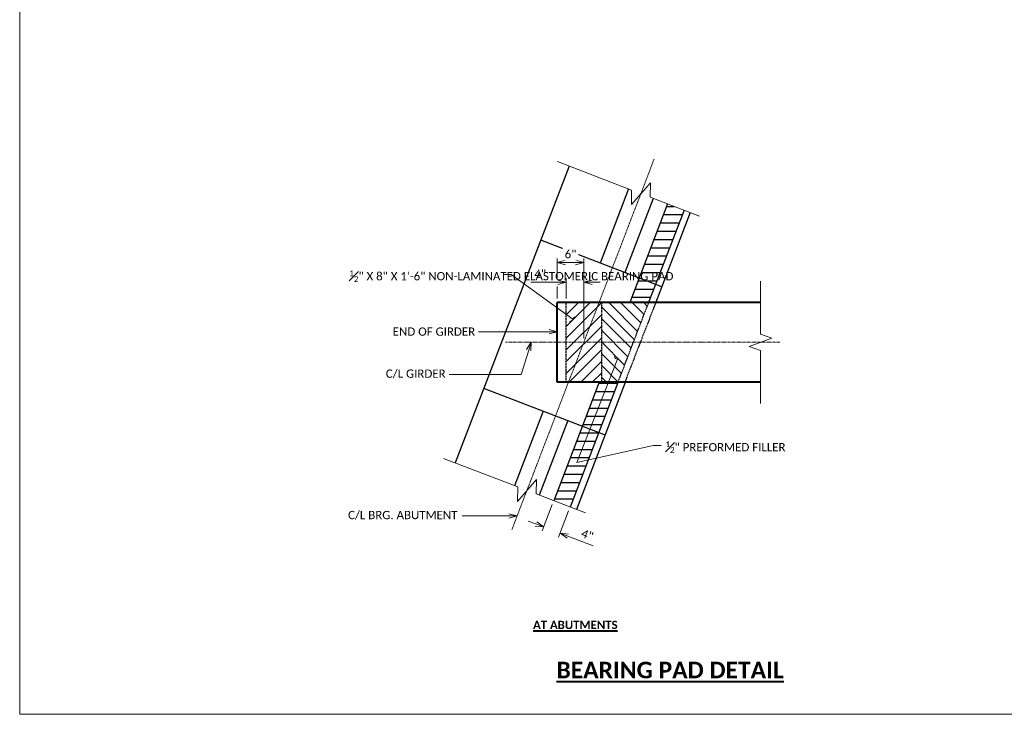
# Model space of a CAD drawing. Extents: x -24 to 2086, y -25 to 290.
# Tile 1 of 10: x -24 to 199, y -25 to 133. Entities that reach past the tile are written whole.
import ezdxf
from ezdxf import colors
from ezdxf.entities.mleader import LeaderData, LeaderLine
from ezdxf.math import Vec2, Vec3

# ---------------------------------------------------------------- set-up
doc = ezdxf.new("R2010")
doc.units = 0
doc.header["$MEASUREMENT"] = 0
doc.linetypes.add('Wisdot2', pattern=[0.125, 0.0625, -0.0625])
doc.linetypes.add('Wisdot4', pattern=[0.28125, 0.125, -0.0625, 0.03125, -0.0625])
for name, color, linetype, lineweight in [('B_ANNO_BREAK', 7, 'Continuous', 18), ('B_ANNO_DIM', 7, 'Continuous', 18), ('B_ANNO_TEXT_TITLE', 7, 'Continuous', 40), ('B_CNTR', 1, 'Wisdot4', 18), ('B_CNTR_GIRD', 2, 'Wisdot4', 18), ('B_CONC_GIRD', 50, 'Continuous', 40), ('B_DETAIL_HIDDEN', 7, 'Wisdot2', 25)]:
    doc.layers.add(name, color=color, linetype=linetype, lineweight=lineweight)
doc.layers.add('B_ANNO_NOPLOT', color=47, linetype='Continuous', lineweight=18, plot=False)
doc.layers.add('B_CONC_ABUT', color=7, linetype='Continuous')
doc.layers.add('B_CONC_FILR', color=7, linetype='Continuous')
doc.styles.add('Annotative', font='calibri.ttf', dxfattribs={"height": 0.0625})
doc.styles.add('Subtitle', font='calibrib.ttf', dxfattribs={"height": 0.0625})
doc.styles.add('Title', font='calibrib.ttf', dxfattribs={"height": 0.125})
doc.dimstyles.new('Annotative', dxfattribs={"dimscale": 0, "dimtxt": 0.0625, "dimasz": 0.0625, "dimexe": 0.03125, "dimexo": 0.03125, "dimgap": 0.03125, "dimtad": 1, "dimdec": 3, "dimzin": 3, "dimdsep": 46, "dimlunit": 4, "dimtxsty": 'Annotative', "dimblk": 'OPEN30', "dimcen": 0.03125, "dimclrd": 256, "dimclre": 256, "dimclrt": 256, "dimaunit": 1, "dimadec": 0, "dimazin": 3, "dimtfac": 0.75, "dimtdec": 3, "dimtofl": 0, "dimtmove": 0, "dimatfit": 3, "dimldrblk": 'OPEN30', "dimfxl": 1, "dimtfill": 1, "dimfrac": 1, "dimtolj": 1, "dimtzin": 0, "dimlwd": -1, "dimlwe": -1, "dimarcsym": 0})

# ---------------------------------------------------------------- blocks, each defined once
blk = doc.blocks.new('_Open30')
at = {"color": 0, "linetype": 'ByBlock', "lineweight": -2}
for p, q in [((-1, 0.27), (0, 0)), ((0, 0), (-1, -0.27)), ((0, 0), (-1, 0))]:
    blk.add_line(p, q, dxfattribs=at)
blk = doc.blocks.new('_Integral')
at = {"color": 0, "linetype": 'ByBlock', "lineweight": -2}
for centre, start, end in [((0.44, 0.12), 129, 195), ((-0.44, -0.12), 309, 15)]:
    blk.add_arc(centre, 0.454, start, end, dxfattribs=at)
blk = doc.blocks.new('*D285')
at = {"layer": 'B_ANNO_DIM', "transparency": 16777216}
for p, q in [((120.74, -1025.64), (118.46, -1031.59)), ((124.47, -1027.07), (122.19, -1033.02)), ((117.04, -1030.04), (115.29, -1029.37)), ((124.28, -1032.82), (130.01, -1035.02))]:
    blk.add_line(p, q, dxfattribs=at)
at = {"layer": 'Defpoints', "color": 0, "transparency": 16777216}
for p in [(121.08, -1024.76), (124.81, -1026.2), (122.53, -1032.15)]:
    blk.add_point(p, dxfattribs=at)
at = {"layer": 'B_ANNO_DIM', "transparency": 16777216, "xscale": 1.875, "yscale": 1.875, "zscale": 1.875}
for p, rotation in [((118.79, -1030.71), 338.9912851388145), ((122.53, -1032.15), 158.9912851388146)]:
    blk.add_blockref('_Open30', p, dxfattribs=dict(at, rotation=rotation))
at = {"layer": 'B_ANNO_DIM', "transparency": 16777216, "insert": (128.69, -1032.5), "char_height": 1.875, "attachment_point": 5, "rotation": 338.9913, "style": 'Annotative', "bg_fill": 3, "box_fill_scale": 1.25, "bg_fill_color": 256, "bg_fill_true_color": 13158600, "bg_fill_transparency": 0}
blk.add_mtext('\\A1;4"', dxfattribs=at)
blk = doc.blocks.new('*D272')
at = {"layer": 'B_ANNO_DIM', "transparency": 16777216}
for p, q in [((122.01, -975.23), (115.88, -975.23)), ((123.89, -978.92), (123.89, -974.29)), ((127.9, -987.92), (127.9, -974.29)), ((129.77, -975.23), (131.65, -975.23))]:
    blk.add_line(p, q, dxfattribs=at)
at = {"layer": 'Defpoints', "color": 0, "transparency": 16777216}
for p in [(123.89, -975.23), (123.89, -979.85), (127.9, -988.85)]:
    blk.add_point(p, dxfattribs=at)
at = {"layer": 'B_ANNO_DIM', "transparency": 16777216, "xscale": 1.875, "yscale": 1.875, "zscale": 1.875}
blk.add_blockref('_Open30', (123.89, -975.23), dxfattribs=at)
at = {"layer": 'B_ANNO_DIM', "transparency": 16777216, "xscale": 1.875, "yscale": 1.875, "zscale": 1.875, "rotation": 180}
blk.add_blockref('_Open30', (127.9, -975.23), dxfattribs=at)
at = {"layer": 'B_ANNO_DIM', "transparency": 16777216, "insert": (118.01, -973.35), "char_height": 1.875, "attachment_point": 5, "style": 'Annotative', "bg_fill": 3, "box_fill_scale": 1.25, "bg_fill_color": 256, "bg_fill_true_color": 13158600, "bg_fill_transparency": 0}
blk.add_mtext('\\A1;4"', dxfattribs=at)
blk = doc.blocks.new('*D282')
at = {"layer": 'B_ANNO_DIM', "transparency": 16777216}
for p, q in [((121.9, -974.29), (121.9, -969.82)), ((126.02, -970.76), (123.77, -970.76)), ((127.9, -987.92), (127.9, -969.82)), ((121.9, -978.92), (121.9, -976.17))]:
    blk.add_line(p, q, dxfattribs=at)
at = {"layer": 'Defpoints', "color": 0, "transparency": 16777216}
for p in [(121.9, -970.76), (121.9, -979.85), (127.9, -988.85)]:
    blk.add_point(p, dxfattribs=at)
at = {"layer": 'B_ANNO_DIM', "transparency": 16777216, "xscale": 1.875, "yscale": 1.875, "zscale": 1.875, "rotation": 180}
blk.add_blockref('_Open30', (121.9, -970.76), dxfattribs=at)
at = {"layer": 'B_ANNO_DIM', "transparency": 16777216, "xscale": 1.875, "yscale": 1.875, "zscale": 1.875}
blk.add_blockref('_Open30', (127.9, -970.76), dxfattribs=at)
at = {"layer": 'B_ANNO_DIM', "transparency": 16777216, "insert": (124.9, -968.86), "char_height": 1.875, "attachment_point": 5, "style": 'Annotative', "bg_fill": 3, "box_fill_scale": 1.25, "bg_fill_color": 256, "bg_fill_true_color": 13158600, "bg_fill_transparency": 0}
blk.add_mtext('\\A1;6"', dxfattribs=at)
blk = doc.blocks.new('INS_G36DET_BASE')
at = {"layer": 'B_ANNO_NOPLOT', "flags": 128}
blk.add_lwpolyline([(0, 0), (0, 315), (404.91, 315), (404.91, 298.57), (472.5, 298.57), (472.5, 50.62), (395.71, 50.62), (395.71, 0)], close=True, dxfattribs=at)
blk = doc.blocks.new('*U271')
at = {"layer": 'B_CONC_FILR'}
h = blk.add_hatch(dxfattribs=at)
h.set_pattern_fill('ANSI31', color=256, scale=15, angle=315)
h.set_pattern_definition([(0, (141.2523, -976.4871), (4e-16, 1.875), [])])
h.paths.add_polyline_path([(150.6447, -958.8946), (146.9107, -957.4606), (138.3277, -979.8216), (142.5997, -979.8526)])
h = blk.add_hatch(dxfattribs=at)
h.set_pattern_fill('ANSI31', color=256, scale=15)
h.set_pattern_definition([(45, (127.6211, -993.2705), (-1.32583, 1.32583), [])])
h.paths.add_polyline_path([(131.8897, -979.8526), (123.8897, -979.8526), (123.8897, -997.7705), (131.8897, -997.8526)])
h = blk.add_hatch(dxfattribs=at)
h.set_pattern_fill('ANSI31', color=256, scale=15, angle=90)
h.set_pattern_definition([(135, (137.2447, -985.6968), (-1.32583, -1.32583), [])])
h.paths.add_polyline_path([(142.5997, -979.8526), (131.8897, -979.8526), (131.8897, -997.8526), (135.6899, -997.8526)])
h = blk.add_hatch(dxfattribs=at)
h.set_pattern_fill('ANSI31', color=256, scale=15, angle=315)
h.set_pattern_definition([(0, (135.6957, -997.8376), (4e-16, 1.875), [])])
h.paths.add_polyline_path([(135.6899, -997.8526), (131.4037, -997.8586), (121.0767, -1024.7616), (124.8107, -1026.1956)])
at = {"layer": 'B_ANNO_BREAK', "flags": 128}
for points in [[(121.9417, -947.876), (138.7462, -954.3265), (138.6889, -957.6076), (142.9947, -952.6543), (142.9375, -955.9354), (154.1405, -960.2357)], [(167.9907, -1002.7276), (167.9907, -990.7276), (165.4149, -989.7901), (170.5665, -987.9151), (167.9907, -986.9776), (167.9907, -974.9776)], [(96.1077, -1015.178), (112.9122, -1021.6285), (112.8549, -1024.9096), (117.1607, -1019.9563), (117.1035, -1023.2374), (128.3065, -1027.5377)]]:
    blk.add_lwpolyline(points, dxfattribs=at)
at = {"layer": 'B_ANNO_NOPLOT', "flags": 128}
blk.add_lwpolyline([(0, -1073.1956), (0, -758.1956), (404.9096, -758.1956), (404.9096, -774.6267), (472.5, -774.6267), (472.5, -1022.5711), (395.7134, -1022.5711), (395.7134, -1073.1956)], close=True, dxfattribs=at)
at = {"layer": 'B_CNTR'}
blk.add_line((143.8517, -947.2896), (111.6117, -1031.2816), dxfattribs=at)
at = {"layer": 'B_CNTR_GIRD'}
blk.add_line((172.3257, -988.8526), (110.1387, -988.8526), dxfattribs=at)
at = {"layer": 'B_CONC_ABUT'}
for p, q in [((124.5927, -948.8936), (98.7587, -1016.1956)), ((138.0427, -954.0566), (131.5897, -970.8666)), ((143.6437, -956.2066), (137.1877, -973.0256)), ((152.0457, -959.4316), (144.1737, -979.9386)), ((145.5897, -976.2506), (118.1367, -965.7136)), ((132.6067, -1009.8276), (105.2357, -999.3216)), ((137.2467, -997.9836), (126.2107, -1026.7326)), ((118.7067, -1004.4276), (112.2077, -1021.3566)), ((124.3037, -1006.5886), (117.8097, -1023.5076))]:
    blk.add_line(p, q, dxfattribs=at)
at = {"layer": 'B_CONC_FILR'}
for p, q in [((146.9107, -957.4606), (138.3277, -979.8216)), ((150.6447, -958.8946), (142.5997, -979.8526)), ((131.4037, -997.8586), (121.0767, -1024.7616)), ((135.6957, -997.8376), (124.8107, -1026.1956))]:
    blk.add_line(p, q, dxfattribs=at)
at = {"layer": 'B_CONC_GIRD'}
for p, q in [((121.8987, -997.8526), (121.8987, -979.8526)), ((167.9907, -979.8526), (121.8987, -979.8526)), ((167.9907, -997.8526), (121.8987, -997.8526))]:
    blk.add_line(p, q, dxfattribs=at)
at = {"layer": 'B_DETAIL_HIDDEN'}
for p, q in [((135.6957, -997.8376), (142.5997, -979.8526)), ((144.1737, -979.9386), (137.2187, -997.8526))]:
    blk.add_line(p, q, dxfattribs=at)
blk.add_lwpolyline([(123.8897, -979.8526), (131.8897, -979.8526), (131.8897, -997.8526), (123.8897, -997.8526)], close=True, dxfattribs=at)
at = {"layer": 'B_ANNO_TEXT_TITLE'}
for s, insert, char_height, width, attachment_point, style in [('{\\LAT ABUTMENTS}', (116.3969, -1051.9924), 1.875, 37.522316, 1, 'Subtitle'), ('{\\LBEARING PAD DETAIL}', (147.4607, -1063.1752), 3.75, 64.678848, 5, 'Title')]:
    blk.add_mtext(s, dxfattribs=dict(at, insert=insert, char_height=char_height, width=width, attachment_point=attachment_point, style=style))
at = {"layer": 'B_ANNO_DIM'}
ml = blk.add_multileader_mtext('Standard', dxfattribs=at)
ml.set_content('END OF GIRDER', color=256, style='Annotative')
ml.set_leader_properties(color=256, linetype='ByLayer', lineweight=-1)
ml.set_arrow_properties(name='OPEN30')
ml.build(insert=Vec2(0, 0))
ml.multileader.update_dxf_attribs({"dogleg_length": 0.0625, "arrow_head_size": 1.875, "scale": 30})
ctx = ml.context
ctx.base_point, ctx.scale, ctx.char_height, ctx.arrow_head_size, ctx.landing_gap_size, ctx.plane_origin = Vec3(83.645, -986.4396), 30, 1.875, 1.875, 0.9375, Vec3(121.8987, -986.4396)
notes = []
notes.append((ctx, [(0, (1, 1, 0), (105.9258, -986.4396), (-1, 0), 1.875, [(0, [(121.8987, -986.4396)], 0, [])])]))
ctx.mtext.insert, ctx.mtext.flow_direction = Vec3(84.5825, -985.4884), 5
ml = blk.add_multileader_mtext('Standard', dxfattribs=at)
ml.set_content('C/L GIRDER', color=256, style='Annotative')
ml.set_leader_properties(color=256, linetype='ByLayer', lineweight=-1)
ml.set_arrow_properties(name='OPEN30')
ml.build(insert=Vec2(0, 0))
ml.multileader.update_dxf_attribs({"dogleg_length": 0.0625, "arrow_head_size": 1.875, "scale": 30})
ctx = ml.context
ctx.base_point, ctx.scale, ctx.char_height, ctx.arrow_head_size, ctx.landing_gap_size, ctx.plane_origin = Vec3(82.0803, -996.1569), 30, 1.875, 1.875, 0.9375, Vec3(116.7007, -988.8526)
notes.append((ctx, [(0, (1, 1, 0), (113.6668, -996.1569), (-1, 0), 16.262, [(0, [(115.9961, -988.8526)], 0, [])])]))
ctx.mtext.insert, ctx.mtext.flow_direction = Vec3(83.0178, -995.0168), 5
ml = blk.add_multileader_mtext('Standard', dxfattribs=at)
ml.set_content('\\A1;{\\H0.7x;\\S1#2;}" PREFORMED FILLER', color=256, style='Annotative')
ml.set_leader_properties(color=256, linetype='ByLayer', lineweight=-1)
ml.set_arrow_properties(name='INTEGRAL')
ml.build(insert=Vec2(0, 0))
ml.multileader.update_dxf_attribs({"dogleg_length": 0.0625, "arrow_head_size": 1.875, "scale": 30})
ctx = ml.context
ctx.base_point, ctx.scale, ctx.char_height, ctx.arrow_head_size, ctx.landing_gap_size, ctx.plane_origin = Vec3(145.4777, -1012.2632), 30, 1.875, 1.875, 0.9375, Vec3(135.8608, -993.1429)
notes.append((ctx, [(0, (1, 1, 0), (143.6027, -1012.2632), (1, 0), 1.875, [(1, [(135.5706, -992.6846), (126.2898, -1016.1192)], 0, [])])]))
ctx.mtext.insert, ctx.mtext.flow_direction = Vec3(146.4152, -1011.312), 5
ml = blk.add_multileader_mtext('Standard', dxfattribs=at)
ml.set_content('C/L BRG. ABUTMENT', color=256, style='Annotative')
ml.set_leader_properties(color=256, linetype='ByLayer', lineweight=-1)
ml.set_arrow_properties(name='OPEN30')
ml.build(insert=Vec2(0, 0))
ml.multileader.update_dxf_attribs({"dogleg_length": 0.0625, "arrow_head_size": 1.875, "scale": 30})
ctx = ml.context
ctx.base_point, ctx.scale, ctx.char_height, ctx.arrow_head_size, ctx.landing_gap_size, ctx.plane_origin = Vec3(73.5148, -1028.2164), 30, 1.875, 1.875, 0.9375, Vec3(112.7883, -1028.2164)
notes.append((ctx, [(0, (1, 1, 0), (102.1806, -1028.2164), (-1, 0), 1.875, [(0, [(112.7883, -1028.2164)], 0, [])])]))
ctx.mtext.insert, ctx.mtext.flow_direction = Vec3(74.4523, -1027.0763), 5
for ctx, leaders in notes:
    for number, flags, end, landing, length, lines in leaders:
        leader = LeaderData()
        leader.index, (leader.has_last_leader_line, leader.has_dogleg_vector, leader.attachment_direction) = number, flags
        leader.last_leader_point, leader.dogleg_vector, leader.dogleg_length = Vec3(end), Vec3(landing), length
        for number, points, colour, breaks in lines:
            line = LeaderLine()
            line.index, line.vertices, line.color, line.breaks = number, Vec3.list(points), colors.encode_raw_color(colour), breaks
            leader.lines.append(line)
        ctx.leaders.append(leader)
for base, p1, p2, angle, picture, middle in [((123.8897, -975.2306), (127.8979, -988.8526), (123.8897, -979.8526), 0, '*D272', (118.008, -973.3512)), ((122.5256, -1032.1458), (121.0767, -1024.7616), (124.8107, -1026.1956), 338.991285, '*D285', (128.6901, -1032.5001))]:
    dim = blk.add_linear_dim(base=base, p1=p1, p2=p2, angle=angle, dimstyle='Annotative', dxfattribs=at)
    dim.commit()
    dim.dimension.update_dxf_attribs({"geometry": picture, "text_midpoint": middle})
dim = blk.add_linear_dim(base=(121.8987, -970.7608), p1=(127.8979, -988.8526), p2=(121.8987, -979.8526), angle=0, dimstyle='Annotative', dxfattribs=at)
dim.commit()
dim.dimension.update_dxf_attribs({"geometry": '*D282', "text_midpoint": (124.8983, -968.8635)})
ml = blk.add_multileader_mtext('Standard', dxfattribs=at)
ml.set_content('\\A1;{\\H0.7x;\\S1#2;}" X 8" X 1\'-6" NON-LAMINATED ELASTOMERIC BEARING PAD', color=256, style='Annotative')
ml.set_leader_properties(color=256, linetype='ByLayer', lineweight=-1)
ml.set_arrow_properties(name='INTEGRAL')
ml.build(insert=Vec2(0, 0))
ml.multileader.update_dxf_attribs({"dogleg_length": 0.0625, "arrow_head_size": 1.875, "scale": 30})
ctx = ml.context
ctx.base_point, ctx.scale, ctx.char_height, ctx.arrow_head_size, ctx.landing_gap_size, ctx.plane_origin = Vec3(73.8034, -973.497), 30, 1.875, 1.875, 0.9375, Vec3(126.5474, -985.4509)
notes = []
notes.append((ctx, [(0, (1, 1, 0), (111.4721, -973.497), (-1, 0), 1.875, [(0, [(125.4287, -983.5788)], 0, [])])]))
ctx.mtext.insert, ctx.mtext.width, ctx.mtext.defined_height, ctx.mtext.flow_direction = Vec3(74.7409, -972.5458), 36.673313, 11.3274, 5
for ctx, leaders in notes:
    for number, flags, end, landing, length, lines in leaders:
        leader = LeaderData()
        leader.index, (leader.has_last_leader_line, leader.has_dogleg_vector, leader.attachment_direction) = number, flags
        leader.last_leader_point, leader.dogleg_vector, leader.dogleg_length = Vec3(end), Vec3(landing), length
        for number, points, colour, breaks in lines:
            line = LeaderLine()
            line.index, line.vertices, line.color, line.breaks = number, Vec3.list(points), colors.encode_raw_color(colour), breaks
            leader.lines.append(line)
        ctx.leaders.append(leader)

msp = doc.modelspace()

# ---------------------------------------------------------------- block references
msp.add_blockref('*U271', (-24.4, 1048.41))

# ---------------------------------------------------------------- next in the draw order: block references
msp.add_blockref('INS_G36DET_BASE', (-24.4, -24.79))

doc.saveas('drawing.dxf')
